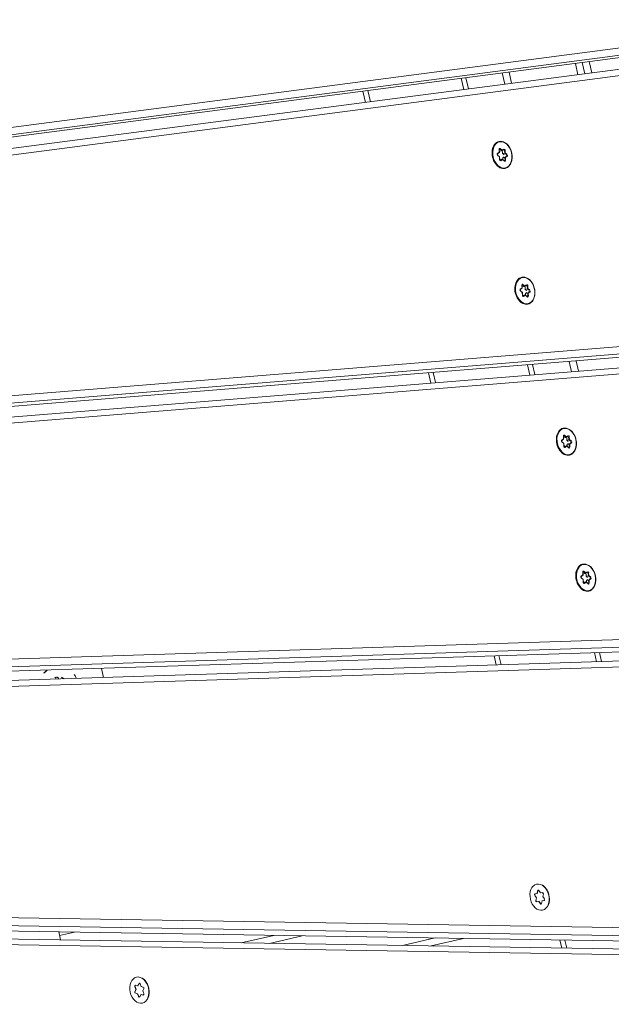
# Model space of a CAD drawing. Extents: x 5477758 to 5478338, y 5918296 to 5918502.
# Tile 103 of 138: x 5477952.226 to 5477952.483, y 5918462.026 to 5918462.453. Entities that reach past the tile are written whole.
import ezdxf

# ---------------------------------------------------------------- set-up
doc = ezdxf.new("R2010")
doc.units = 0
doc.layers.get('0').update_dxf_attribs({"linetype": 'CONTINUOUS', "lineweight": 13})
doc.layers.add('0_PROJEKTOWANE ZABAWKI', color=7, linetype='CONTINUOUS', lineweight=0)

# ---------------------------------------------------------------- blocks, each defined once
blk = doc.blocks.new('zw$CEC1')
for p, q in [((1143.858, -659.137), (1150.334, -593.651)), ((1177.508, -593.766), (1164.587, -658.772)), ((1164.884, -658.59), (1177.805, -593.583)), ((1175.51, -658.257), (1191.631, -593.609)), ((1150.035, -593.848), (1143.559, -659.334)), ((1191.335, -593.784), (1175.214, -658.433)), ((1149.07, -594.262), (1142.594, -659.748)), ((1142.894, -659.975), (1149.37, -594.489)), ((1163.586, -594.826), (1154.288, -657.383)), ((1154.586, -657.193), (1163.885, -594.636)), ((1176.35, -594.803), (1163.43, -659.81)), ((1163.727, -660.052), (1176.648, -595.045)), ((1149.37, -595.479), (1142.894, -660.965)), ((1162.576, -595.32), (1153.278, -657.877)), ((1153.576, -658.111), (1162.875, -595.554)), ((1189.853, -595.852), (1174.406, -657.798)), ((1176.648, -596.035), (1163.727, -661.042)), ((1174.701, -658.047), (1190.148, -596.101)), ((1162.875, -596.544), (1153.576, -659.101)), ((1190.148, -597.091), (1174.701, -659.037)), ((1148.706, -607.278), (1148.203, -607.278)), ((1148.144, -607.878), (1148.647, -607.878)), ((1148.173, -607.578), (1148.677, -607.578)), ((1148.36, -610.778), (1147.857, -610.778)), ((1161.215, -610.778), (1160.759, -610.778)), ((1147.827, -611.078), (1148.331, -611.078)), ((1160.714, -611.078), (1161.171, -611.078)), ((1151.068, -611.754), (1151.103, -611.841)), ((1151.119, -611.851), (1151.081, -611.759)), ((1151.118, -611.736), (1151.25, -611.759)), ((1151.118, -611.739), (1151.118, -611.736)), ((1151.245, -611.737), (1151.122, -611.715)), ((1151.333, -611.672), (1151.245, -611.737)), ((1151.25, -611.759), (1151.344, -611.69)), ((1151.25, -611.759), (1151.25, -611.854)), ((1151.344, -611.69), (1151.344, -611.693)), ((1151.394, -611.699), (1151.432, -611.791)), ((1151.394, -611.702), (1151.394, -611.699)), ((1151.444, -611.772), (1151.409, -611.685)), ((1164.117, -611.767), (1164.029, -611.831)), ((1151.103, -611.841), (1151.014, -611.905)), ((1151.025, -611.923), (1151.119, -611.854)), ((1151.025, -611.927), (1151.025, -611.923)), ((1151.036, -611.958), (1151.159, -611.98)), ((1151.168, -611.977), (1151.038, -611.954)), ((1151.099, -611.965), (1151.119, -611.95)), ((1151.119, -611.854), (1151.119, -611.95)), ((1151.156, -611.838), (1151.25, -611.854)), ((1151.159, -611.98), (1151.194, -612.066)), ((1151.208, -612.071), (1151.171, -611.979)), ((1151.25, -611.854), (1151.317, -611.805)), ((1151.354, -612.01), (1151.261, -612.078)), ((1151.27, -612.08), (1151.358, -612.015)), ((1151.484, -612.033), (1151.355, -612.01)), ((1151.358, -612.015), (1151.481, -612.037)), ((1151.405, -611.821), (1151.432, -611.886)), ((1151.432, -611.791), (1151.563, -611.814)), ((1151.432, -611.791), (1151.432, -611.886)), ((1151.432, -611.886), (1151.505, -611.899)), ((1151.567, -611.793), (1151.444, -611.772)), ((1151.484, -611.919), (1151.521, -612.011)), ((1151.484, -611.919), (1151.484, -612.011)), ((1151.58, -611.845), (1151.487, -611.913)), ((1151.5, -611.911), (1151.589, -611.846)), ((1151.535, -611.997), (1151.5, -611.911)), ((1151.521, -612.011), (1151.521, -612.014)), ((1151.563, -611.814), (1151.563, -611.818)), ((1157.045, -612.124), (1157.08, -612.211)), ((1157.096, -612.221), (1157.059, -612.129)), ((1157.095, -612.105), (1157.227, -612.129)), ((1157.095, -612.109), (1157.095, -612.105)), ((1157.222, -612.106), (1157.099, -612.085)), ((1157.31, -612.042), (1157.222, -612.106)), ((1157.227, -612.129), (1157.321, -612.06)), ((1157.227, -612.129), (1157.227, -612.224)), ((1157.227, -612.224), (1157.294, -612.175)), ((1157.321, -612.06), (1157.321, -612.063)), ((1157.372, -612.069), (1157.409, -612.161)), ((1157.372, -612.072), (1157.372, -612.069)), ((1157.382, -612.191), (1157.409, -612.256)), ((1157.421, -612.141), (1157.386, -612.055)), ((1157.409, -612.161), (1157.541, -612.184)), ((1157.409, -612.161), (1157.409, -612.256)), ((1157.544, -612.163), (1157.421, -612.141)), ((1157.541, -612.184), (1157.541, -612.188)), ((1163.887, -611.935), (1163.799, -612)), ((1163.809, -612.018), (1163.904, -611.949)), ((1163.809, -612.022), (1163.809, -612.018)), ((1163.82, -612.053), (1163.943, -612.075)), ((1163.952, -612.072), (1163.823, -612.049)), ((1163.852, -611.849), (1163.887, -611.935)), ((1163.903, -611.946), (1163.866, -611.854)), ((1163.883, -612.06), (1163.904, -612.044)), ((1163.902, -611.83), (1164.034, -611.854)), ((1163.902, -611.834), (1163.902, -611.83)), ((1163.904, -611.949), (1163.904, -612.044)), ((1164.029, -611.831), (1163.906, -611.809)), ((1163.941, -611.933), (1164.034, -611.949)), ((1163.943, -612.075), (1163.978, -612.161)), ((1163.992, -612.166), (1163.955, -612.074)), ((1164.034, -611.854), (1164.128, -611.785)), ((1164.034, -611.854), (1164.034, -611.949)), ((1164.034, -611.949), (1164.101, -611.9)), ((1164.138, -612.105), (1164.045, -612.173)), ((1164.054, -612.174), (1164.142, -612.11)), ((1164.128, -611.785), (1164.128, -611.788)), ((1164.268, -612.127), (1164.139, -612.105)), ((1164.142, -612.11), (1164.265, -612.132)), ((1164.179, -611.793), (1164.216, -611.886)), ((1164.179, -611.797), (1164.179, -611.793)), ((1164.19, -611.916), (1164.216, -611.981)), ((1164.228, -611.866), (1164.193, -611.78)), ((1164.216, -611.886), (1164.348, -611.909)), ((1164.216, -611.886), (1164.216, -611.981)), ((1164.216, -611.981), (1164.289, -611.994)), ((1164.351, -611.888), (1164.228, -611.866)), ((1164.268, -612.013), (1164.305, -612.105)), ((1164.268, -612.013), (1164.268, -612.106)), ((1164.364, -611.94), (1164.271, -612.008)), ((1164.285, -612.006), (1164.373, -611.941)), ((1164.32, -612.092), (1164.285, -612.006)), ((1164.305, -612.105), (1164.305, -612.109)), ((1164.348, -611.909), (1164.348, -611.912)), ((1157.08, -612.211), (1156.992, -612.275)), ((1157.002, -612.293), (1157.097, -612.224)), ((1157.002, -612.297), (1157.002, -612.293)), ((1157.013, -612.328), (1157.136, -612.35)), ((1157.145, -612.347), (1157.016, -612.324)), ((1157.076, -612.335), (1157.097, -612.32)), ((1157.097, -612.224), (1157.097, -612.32)), ((1157.134, -612.208), (1157.227, -612.224)), ((1157.136, -612.35), (1157.171, -612.436)), ((1157.185, -612.441), (1157.148, -612.349)), ((1157.331, -612.38), (1157.238, -612.448)), ((1157.247, -612.45), (1157.335, -612.385)), ((1157.461, -612.403), (1157.332, -612.38)), ((1157.335, -612.385), (1157.458, -612.407)), ((1157.409, -612.256), (1157.482, -612.269)), ((1157.461, -612.288), (1157.498, -612.381)), ((1157.461, -612.288), (1157.461, -612.381)), ((1157.557, -612.215), (1157.464, -612.283)), ((1157.477, -612.281), (1157.566, -612.216)), ((1157.512, -612.367), (1157.477, -612.281)), ((1157.498, -612.381), (1157.498, -612.384)), ((1169.842, -612.453), (1169.754, -612.517)), ((1169.765, -612.535), (1169.859, -612.466)), ((1169.765, -612.539), (1169.765, -612.535)), ((1169.775, -612.57), (1169.899, -612.592)), ((1169.907, -612.589), (1169.778, -612.566)), ((1169.807, -612.366), (1169.842, -612.453)), ((1169.858, -612.463), (1169.821, -612.371)), ((1169.838, -612.577), (1169.859, -612.562)), ((1169.858, -612.347), (1169.989, -612.371)), ((1169.858, -612.351), (1169.858, -612.347)), ((1169.859, -612.466), (1169.859, -612.562)), ((1169.985, -612.348), (1169.861, -612.327)), ((1169.896, -612.45), (1169.989, -612.466)), ((1169.899, -612.592), (1169.934, -612.678)), ((1169.948, -612.683), (1169.91, -612.591)), ((1170.073, -612.284), (1169.985, -612.348)), ((1169.989, -612.371), (1170.084, -612.302)), ((1169.989, -612.371), (1169.989, -612.466)), ((1169.989, -612.466), (1170.056, -612.417)), ((1170.094, -612.622), (1170, -612.69)), ((1170.084, -612.302), (1170.084, -612.305)), ((1170.223, -612.644), (1170.094, -612.622)), ((1170.134, -612.311), (1170.171, -612.403)), ((1170.134, -612.314), (1170.134, -612.311)), ((1170.145, -612.433), (1170.171, -612.498)), ((1170.183, -612.383), (1170.148, -612.297)), ((1170.171, -612.403), (1170.303, -612.426)), ((1170.171, -612.403), (1170.171, -612.498)), ((1170.171, -612.498), (1170.245, -612.511)), ((1170.307, -612.405), (1170.183, -612.383)), ((1170.223, -612.53), (1170.26, -612.623)), ((1170.223, -612.53), (1170.223, -612.623)), ((1170.319, -612.457), (1170.226, -612.525)), ((1170.24, -612.523), (1170.328, -612.458)), ((1170.275, -612.609), (1170.24, -612.523)), ((1170.26, -612.623), (1170.26, -612.626)), ((1170.303, -612.426), (1170.303, -612.429)), ((1147.65, -612.87), (1148.153, -612.87)), ((1148.174, -612.658), (1147.671, -612.658)), ((1160.448, -612.87), (1160.904, -612.87)), ((1160.936, -612.658), (1160.48, -612.658)), ((1170.009, -612.692), (1170.098, -612.627)), ((1170.098, -612.627), (1170.221, -612.649)), ((1173.301, -612.87), (1173.711, -612.87)), ((1173.753, -612.658), (1173.344, -612.658)), ((1147.226, -617.158), (1147.729, -617.158)), ((1147.75, -616.946), (1147.247, -616.946)), ((1159.811, -617.158), (1160.267, -617.158)), ((1160.298, -616.946), (1159.842, -616.946)), ((1172.449, -617.158), (1172.858, -617.158)), ((1172.901, -616.946), (1172.491, -616.946)), ((1185.144, -617.158), (1185.507, -617.158)), ((1185.56, -616.946), (1185.197, -616.946)), ((1182.84, -617.623), (1182.948, -617.67)), ((1182.953, -617.525), (1182.842, -617.568)), ((1182.96, -617.669), (1182.846, -617.62)), ((1182.948, -617.67), (1182.946, -617.76)), ((1182.956, -617.435), (1182.953, -617.525)), ((1183.124, -617.739), (1183.007, -617.785)), ((1183.012, -617.788), (1183.124, -617.745)), ((1183.133, -617.455), (1183.024, -617.409)), ((1183.238, -617.788), (1183.124, -617.739)), ((1183.124, -617.745), (1183.232, -617.792)), ((1183.244, -617.412), (1183.133, -617.455)), ((1183.409, -617.629), (1183.292, -617.674)), ((1183.301, -617.765), (1183.303, -617.675)), ((1183.303, -617.675), (1183.415, -617.632)), ((1183.308, -617.53), (1183.311, -617.441)), ((1183.416, -617.577), (1183.308, -617.53)), ((1184.128, -622.686), (1184.128, -621.233)), ((1183.828, -622.436), (1183.828, -623.889)), ((1182.428, -629.504), (1182.428, -628.05)), ((1182.128, -629.253), (1182.128, -630.707)), ((1169.116, -633.928), (1169.525, -633.928)), ((1183.035, -635.296), (1182.994, -635.38)), ((1183.195, -635.353), (1183.112, -635.285)), ((1182.844, -635.449), (1182.927, -635.517)), ((1182.941, -635.52), (1182.853, -635.448)), ((1182.994, -635.38), (1182.869, -635.397)), ((1182.927, -635.517), (1182.885, -635.602)), ((1183.065, -635.622), (1182.934, -635.64)), ((1182.936, -635.644), (1183.061, -635.627)), ((1183.061, -635.627), (1183.144, -635.695)), ((1183.154, -635.694), (1183.066, -635.622)), ((1183.32, -635.336), (1183.195, -635.353)), ((1183.221, -635.684), (1183.262, -635.599)), ((1183.385, -635.578), (1183.254, -635.596)), ((1183.262, -635.599), (1183.387, -635.582)), ((1183.329, -635.462), (1183.371, -635.378)), ((1183.413, -635.53), (1183.329, -635.462)), ((1180.028, -638.335), (1180.028, -637.675)), ((1180.226, -638.335), (1179.864, -638.335))]:
    blk.add_line(p, q)
for centre, radius, start, end in [((1169.443, -635.928), 0.85, 100.0597, 135.4134), ((1169.443, -635.928), 0.4, 129.2874, 179.1746), ((1169.113, -635.923), 0.07, 88.5959, 179.1746), ((1169.113, -635.923), 0.07, 179.1746, 269.7534), ((1169.443, -635.928), 0.4, 179.1746, 208.23), ((1169.112, -636.043), 0.05, 86.9238, 89.7534), ((1169.116, -635.803), 0.05, 268.5959, 305.2887), ((1169.443, -635.928), 0.85, 202.104, 237.4577)]:
    blk.add_arc(centre, radius, start, end)
for centre in [(1151.301, -611.876), (1164.086, -611.971), (1157.279, -612.246), (1170.041, -612.488), (1183.128, -617.6), (1183.128, -635.49)]:
    blk.add_ellipse(centre, major_axis=(0.58, 0), ratio=0.707107)
for centre, major_axis, ratio, start_param, end_param in [((1151.111, -611.746), (-0.045, 0), 0.707107, 4.467995, 6.56239), ((1151.068, -611.765), (0.0139, 0.0056), 0.679724, 0, 1.301881), ((1151.111, -611.756), (-0.03, 0), 0.707107, 4.467995, 6.283185), ((1151.301, -611.89), (0.25, 0), 0.707107, 2.189614, 2.547433), ((1151.122, -611.725), (0.0026, 0.0148), 0.171098, 0.800479, 2.371275), ((1151.245, -611.747), (0.0037, -0.0158), 0.19164, 0.688736, 2.259533), ((1151.301, -611.89), (0.25, 0), 0.707107, 1.142416, 1.510388), ((1151.366, -611.694), (0.045, 0), 0.707107, 0.279204, 2.3736), ((1151.333, -611.683), (-0.0089, 0.0121), 0.508626, 3.748748, 5.319544), ((1151.366, -611.705), (0.03, 0), 0.707107, 0.279204, 2.3736), ((1151.409, -611.696), (-0.0139, -0.0056), 0.679724, 4.443473, 6.01427), ((1164.15, -611.789), (0.045, 0), 0.707107, 0.279204, 2.3736), ((1164.117, -611.777), (-0.0089, 0.0121), 0.508626, 3.748748, 5.319544), ((1151.301, -611.89), (-0.6, 0), 0.707107, 0, 3.141593), ((1151.047, -611.928), (-0.045, 0), 0.707107, 5.515192, 7.609587), ((1151.014, -611.916), (-0.0089, 0.0121), 0.508626, 3.748748, 5.319544), ((1151.047, -611.938), (-0.03, 0), 0.707107, 5.515192, 6.283185), ((1151.036, -611.969), (0.0026, 0.0148), 0.171098, 0, 0.800479), ((1151.301, -611.89), (-0.25, 0), 0.707107, 0.095219, 0.407877), ((1151.103, -611.851), (0.0166, -0.0047), 0.601017, 0.16912, 1.739916), ((1151.159, -611.991), (-0.0104, -0.0129), 0.462667, 2.890892, 4.192773), ((1151.194, -612.077), (0.0139, 0.0056), 0.679724, 0, 1.301881), ((1151.237, -612.058), (-0.045, 0), 0.707107, 0.279204, 2.3736), ((1151.301, -611.89), (-0.25, 0), 0.707107, 1.152569, 1.475438), ((1151.27, -612.09), (-0.0089, 0.0121), 0.508626, 5.319544, 6.283185), ((1151.358, -612.026), (0.0037, -0.0158), 0.19164, 2.259533, 3.223174), ((1151.444, -611.782), (-0.0104, -0.0129), 0.462667, 4.192773, 5.763569), ((1151.301, -611.89), (-0.25, 0), 0.707107, 2.244927, 2.557585), ((1151.492, -612.006), (0.045, 0), 0.707107, 4.467995, 6.56239), ((1151.481, -612.048), (0.0026, 0.0148), 0.171098, 0, 0.800479), ((1151.5, -611.922), (-0.0166, 0.0047), 0.601017, 4.881509, 6.452305), ((1151.535, -612.008), (-0.0139, -0.0056), 0.679724, 4.443473, 6.01427), ((1151.492, -612.017), (0.03, 0), 0.707107, 0, 0.279204), ((1151.301, -611.89), (0.25, 0), 0.707107, 0.130169, 0.46319), ((1151.567, -611.804), (0.0026, 0.0148), 0.171098, 0.800479, 2.371275), ((1151.556, -611.835), (0.03, 0), 0.707107, 0, 1.326402), ((1151.556, -611.824), (0.045, 0), 0.707107, 5.515192, 7.609587), ((1151.589, -611.857), (-0.0089, 0.0121), 0.508626, 5.319544, 6.283185), ((1157.088, -612.115), (-0.045, 0), 0.707107, 4.467995, 6.56239), ((1157.045, -612.135), (0.0139, 0.0056), 0.679724, 0, 1.301881), ((1157.088, -612.126), (-0.03, 0), 0.707107, 4.467995, 6.283185), ((1157.279, -612.26), (0.25, 0), 0.707107, 2.189614, 2.547433), ((1157.099, -612.095), (0.0026, 0.0148), 0.171098, 0.800479, 2.371275), ((1157.222, -612.117), (0.0037, -0.0158), 0.19164, 0.688736, 2.259533), ((1157.279, -612.26), (0.25, 0), 0.707107, 1.142416, 1.510388), ((1157.343, -612.064), (0.045, 0), 0.707107, 0.279204, 2.3736), ((1157.31, -612.052), (-0.0089, 0.0121), 0.508626, 3.748748, 5.319544), ((1157.343, -612.074), (0.03, 0), 0.707107, 0.279204, 2.3736), ((1157.386, -612.066), (-0.0139, -0.0056), 0.679724, 4.443473, 6.01427), ((1157.421, -612.152), (-0.0104, -0.0129), 0.462667, 4.192773, 5.763569), ((1157.279, -612.26), (0.25, 0), 0.707107, 0.130169, 0.46319), ((1157.544, -612.174), (0.0026, 0.0148), 0.171098, 0.800479, 2.371275), ((1157.533, -612.205), (0.03, 0), 0.707107, 0, 1.326402), ((1157.533, -612.194), (0.045, 0), 0.707107, 5.515192, 7.609587), ((1164.086, -611.985), (-0.6, 0), 0.707107, 0, 3.141593), ((1163.831, -612.022), (-0.045, 0), 0.707107, 5.515192, 7.609587), ((1163.799, -612.011), (-0.0089, 0.0121), 0.508626, 3.748748, 5.319544), ((1163.831, -612.033), (-0.03, 0), 0.707107, 5.515192, 6.283185), ((1163.82, -612.064), (0.0026, 0.0148), 0.171098, 0, 0.800479), ((1164.086, -611.985), (-0.25, 0), 0.707107, 0.095219, 0.407877), ((1163.895, -611.84), (-0.045, 0), 0.707107, 4.467995, 6.56239), ((1163.852, -611.86), (0.0139, 0.0056), 0.679724, 0, 1.301881), ((1163.895, -611.851), (-0.03, 0), 0.707107, 4.467995, 6.283185), ((1164.086, -611.985), (0.25, 0), 0.707107, 2.189614, 2.547433), ((1163.887, -611.946), (0.0166, -0.0047), 0.601017, 0.16912, 1.739916), ((1163.906, -611.82), (0.0026, 0.0148), 0.171098, 0.800479, 2.371275), ((1163.943, -612.085), (-0.0104, -0.0129), 0.462667, 2.890892, 4.192773), ((1163.978, -612.172), (0.0139, 0.0056), 0.679724, 0, 1.301881), ((1164.022, -612.152), (-0.045, 0), 0.707107, 0.279204, 2.3736), ((1164.086, -611.985), (-0.25, 0), 0.707107, 1.152569, 1.475438), ((1164.029, -611.842), (0.0037, -0.0158), 0.19164, 0.688736, 2.259533), ((1164.054, -612.185), (-0.0089, 0.0121), 0.508626, 5.319544, 6.283185), ((1164.086, -611.985), (0.25, 0), 0.707107, 1.142416, 1.510388), ((1164.15, -611.799), (0.03, 0), 0.707107, 0.279204, 2.3736), ((1164.142, -612.12), (0.0037, -0.0158), 0.19164, 2.259533, 3.223174), ((1164.193, -611.791), (-0.0139, -0.0056), 0.679724, 4.443473, 6.01427), ((1164.228, -611.877), (-0.0104, -0.0129), 0.462667, 4.192773, 5.763569), ((1164.086, -611.985), (-0.25, 0), 0.707107, 2.244927, 2.557585), ((1164.276, -612.101), (0.045, 0), 0.707107, 4.467995, 6.56239), ((1164.265, -612.142), (0.0026, 0.0148), 0.171098, 0, 0.800479), ((1164.285, -612.016), (-0.0166, 0.0047), 0.601017, 4.881509, 6.452305), ((1164.32, -612.103), (-0.0139, -0.0056), 0.679724, 4.443473, 6.01427), ((1164.276, -612.111), (0.03, 0), 0.707107, 0, 0.279204), ((1164.086, -611.985), (0.25, 0), 0.707107, 0.130169, 0.46319), ((1164.351, -611.899), (0.0026, 0.0148), 0.171098, 0.800479, 2.371275), ((1164.34, -611.929), (0.03, 0), 0.707107, 0, 1.326402), ((1164.34, -611.919), (0.045, 0), 0.707107, 5.515192, 7.609587), ((1164.373, -611.952), (-0.0089, 0.0121), 0.508626, 5.319544, 6.283185), ((1157.279, -612.26), (-0.6, 0), 0.707107, 0, 3.141593), ((1157.024, -612.297), (-0.045, 0), 0.707107, 5.515192, 7.609587), ((1156.992, -612.286), (-0.0089, 0.0121), 0.508626, 3.748748, 5.319544), ((1157.024, -612.308), (-0.03, 0), 0.707107, 5.515192, 6.283185), ((1157.013, -612.339), (0.0026, 0.0148), 0.171098, 0, 0.800479), ((1157.279, -612.26), (-0.25, 0), 0.707107, 0.095219, 0.407877), ((1157.08, -612.221), (0.0166, -0.0047), 0.601017, 0.16912, 1.739916), ((1157.136, -612.36), (-0.0104, -0.0129), 0.462667, 2.890892, 4.192773), ((1157.171, -612.447), (0.0139, 0.0056), 0.679724, 0, 1.301881), ((1157.214, -612.427), (-0.045, 0), 0.707107, 0.279204, 2.3736), ((1157.279, -612.26), (-0.25, 0), 0.707107, 1.152569, 1.475438), ((1157.247, -612.46), (-0.0089, 0.0121), 0.508626, 5.319544, 6.283185), ((1157.335, -612.396), (0.0037, -0.0158), 0.19164, 2.259533, 3.223174), ((1157.279, -612.26), (-0.25, 0), 0.707107, 2.244927, 2.557585), ((1157.469, -612.376), (0.045, 0), 0.707107, 4.467995, 6.56239), ((1157.458, -612.417), (0.0026, 0.0148), 0.171098, 0, 0.800479), ((1157.477, -612.291), (-0.0166, 0.0047), 0.601017, 4.881509, 6.452305), ((1157.512, -612.378), (-0.0139, -0.0056), 0.679724, 4.443473, 6.01427), ((1157.469, -612.386), (0.03, 0), 0.707107, 0, 0.279204), ((1157.566, -612.227), (-0.0089, 0.0121), 0.508626, 5.319544, 6.283185), ((1170.041, -612.502), (-0.6, 0), 0.707107, 0, 3.141593), ((1169.786, -612.539), (-0.045, 0), 0.707107, 5.515192, 7.609587), ((1169.754, -612.528), (-0.0089, 0.0121), 0.508626, 3.748748, 5.319544), ((1169.786, -612.55), (-0.03, 0), 0.707107, 5.515192, 6.283185), ((1169.775, -612.581), (0.0026, 0.0148), 0.171098, 0, 0.800479), ((1170.041, -612.502), (-0.25, 0), 0.707107, 0.095219, 0.407877), ((1169.85, -612.357), (-0.045, 0), 0.707107, 4.467995, 6.56239), ((1169.807, -612.377), (0.0139, 0.0056), 0.679724, 0, 1.301881), ((1169.85, -612.368), (-0.03, 0), 0.707107, 4.467995, 6.283185), ((1170.041, -612.502), (0.25, 0), 0.707107, 2.189614, 2.547433), ((1169.842, -612.463), (0.0166, -0.0047), 0.601017, 0.16912, 1.739916), ((1169.861, -612.337), (0.0026, 0.0148), 0.171098, 0.800479, 2.371275), ((1169.899, -612.602), (-0.0104, -0.0129), 0.462667, 2.890892, 4.192773), ((1169.985, -612.359), (0.0037, -0.0158), 0.19164, 0.688736, 2.259533), ((1170.041, -612.502), (0.25, 0), 0.707107, 1.142416, 1.510388), ((1170.105, -612.306), (0.045, 0), 0.707107, 0.279204, 2.3736), ((1170.073, -612.294), (-0.0089, 0.0121), 0.508626, 3.748748, 5.319544), ((1170.105, -612.316), (0.03, 0), 0.707107, 0.279204, 2.3736), ((1170.098, -612.638), (0.0037, -0.0158), 0.19164, 2.259533, 3.223174), ((1170.148, -612.308), (-0.0139, -0.0056), 0.679724, 4.443473, 6.01427), ((1170.183, -612.394), (-0.0104, -0.0129), 0.462667, 4.192773, 5.763569), ((1170.041, -612.502), (-0.25, 0), 0.707107, 2.244927, 2.557585), ((1170.232, -612.618), (0.045, 0), 0.707107, 4.467995, 6.56239), ((1170.24, -612.533), (-0.0166, 0.0047), 0.601017, 4.881509, 6.452305), ((1170.275, -612.62), (-0.0139, -0.0056), 0.679724, 4.443473, 6.01427), ((1170.232, -612.628), (0.03, 0), 0.707107, 0, 0.279204), ((1170.041, -612.502), (0.25, 0), 0.707107, 0.130169, 0.46319), ((1170.307, -612.416), (0.0026, 0.0148), 0.171098, 0.800479, 2.371275), ((1170.296, -612.447), (0.03, 0), 0.707107, 0, 1.326402), ((1170.296, -612.436), (0.045, 0), 0.707107, 5.515192, 7.609587), ((1170.328, -612.469), (-0.0089, 0.0121), 0.508626, 5.319544, 6.283185), ((1169.934, -612.689), (0.0139, 0.0056), 0.679724, 0, 1.301881), ((1169.977, -612.669), (-0.045, 0), 0.707107, 0.279204, 2.3736), ((1170.041, -612.502), (-0.25, 0), 0.707107, 1.152569, 1.475438), ((1170.009, -612.702), (-0.0089, 0.0121), 0.508626, 5.319544, 6.283185), ((1170.221, -612.659), (0.0026, 0.0148), 0.171098, 0, 0.800479), ((1182.863, -617.596), (-0.045, 0), 0.707107, 5.214072, 7.308467), ((1182.84, -617.634), (0.0059, 0.0138), 0.366888, 0, 0.863487), ((1182.842, -617.579), (-0.0054, 0.014), 0.340049, 4.201264, 5.432223), ((1182.991, -617.76), (-0.045, 0), 0.707107, 6.261269, 8.355665), ((1182.946, -617.77), (0.015, -0.0005), 0.706937, 0.361748, 1.592707), ((1182.948, -617.68), (0.0143, 0.0091), 0.560065, 6.280323, 7.511282), ((1182.953, -617.536), (0.0138, -0.0098), 0.549448, 0.710709, 1.941669), ((1183.001, -617.436), (-0.045, 0), 0.707107, 4.166874, 6.261269), ((1182.956, -617.446), (0.015, -0.0005), 0.706937, 0.361748, 1.592707), ((1183.024, -617.419), (0.0059, 0.0138), 0.366888, 0.863487, 2.094447), ((1183.124, -617.756), (-0.0003, -0.0162), 0.015336, 3.13533, 3.998817), ((1183.133, -617.466), (-0.0003, -0.0162), 0.015336, 3.998817, 5.229777), ((1183.256, -617.764), (0.045, 0), 0.707107, 4.166874, 6.261269), ((1183.266, -617.44), (0.045, 0), 0.707107, 6.261269, 8.355665), ((1183.244, -617.423), (-0.0054, 0.014), 0.340049, 4.201264, 5.432223), ((1183.301, -617.776), (-0.015, 0.0005), 0.706937, 4.7343, 5.965259), ((1183.303, -617.686), (-0.0138, 0.0098), 0.549448, 5.083261, 6.314221), ((1183.308, -617.541), (-0.0143, -0.0091), 0.560065, 4.36969, 5.600649), ((1183.311, -617.451), (-0.015, 0.0005), 0.706937, 4.7343, 5.965259), ((1183.416, -617.588), (0.0059, 0.0138), 0.366888, 0.863487, 2.094447), ((1183.415, -617.643), (-0.0054, 0.014), 0.340049, 5.432223, 6.283185), ((1183.393, -617.604), (0.045, 0), 0.707107, 5.214072, 7.308467), ((1183.012, -617.799), (-0.0054, 0.014), 0.340049, 5.432223, 6.283185), ((1183.232, -617.802), (0.0059, 0.0138), 0.366888, 0, 0.863487), ((1183.078, -635.306), (-0.045, 0), 0.707107, 3.855787, 5.950182), ((1183.035, -635.306), (-0.0135, 0.0066), 0.668262, 3.797363, 5.028323), ((1183.112, -635.296), (0.0095, 0.0116), 0.534305, 0.990908, 2.221867), ((1182.878, -635.429), (-0.045, 0), 0.707107, 4.902985, 6.99738), ((1182.844, -635.46), (0.0095, 0.0116), 0.534305, 0, 0.990908), ((1182.869, -635.408), (-0.002, 0.0149), 0.133957, 4.257691, 5.48865), ((1182.928, -635.613), (-0.045, 0), 0.707107, 5.950182, 8.044577), ((1182.885, -635.613), (-0.0135, 0.0066), 0.668262, 3.797363, 5.028323), ((1182.927, -635.528), (-0.0169, -0.0037), 0.605555, 3.349452, 4.580412), ((1182.936, -635.654), (-0.002, 0.0149), 0.133957, 5.48865, 6.283185), ((1182.994, -635.391), (0.0097, -0.0134), 0.439153, 0.885934, 2.116894), ((1183.061, -635.637), (-0.0044, -0.0157), 0.226685, 3.043406, 4.034314), ((1183.178, -635.674), (0.045, 0), 0.707107, 3.855787, 5.950182), ((1183.144, -635.705), (0.0095, 0.0116), 0.534305, 0, 0.990908), ((1183.195, -635.364), (-0.0044, -0.0157), 0.226685, 4.034314, 5.265273), ((1183.221, -635.695), (-0.0135, 0.0066), 0.668262, 5.028323, 6.259282), ((1183.262, -635.61), (0.0097, -0.0134), 0.439153, 2.116894, 3.347853), ((1183.329, -635.473), (-0.0169, -0.0037), 0.605555, 4.580412, 5.811371), ((1183.328, -635.367), (0.045, 0), 0.707107, 5.950182, 8.044577), ((1183.32, -635.347), (-0.002, 0.0149), 0.133957, 4.257691, 5.48865), ((1183.371, -635.388), (-0.0135, 0.0066), 0.668262, 5.028323, 6.259282), ((1183.387, -635.593), (-0.002, 0.0149), 0.133957, 5.48865, 6.283185), ((1183.379, -635.551), (0.045, 0), 0.707107, 4.902985, 6.99738), ((1183.413, -635.541), (0.0095, 0.0116), 0.534305, 0.990908, 2.221867)]:
    blk.add_ellipse(centre, major_axis=major_axis, ratio=ratio, start_param=start_param, end_param=end_param)
for points, knots in [([(1150.701, -611.89), (1150.701, -611.845), (1150.711, -611.799), (1150.751, -611.713), (1150.78, -611.672), (1150.855, -611.599), (1150.901, -611.566), (1151.005, -611.513), (1151.064, -611.492), (1151.186, -611.465), (1151.251, -611.459), (1151.379, -611.461), (1151.443, -611.469), (1151.564, -611.5), (1151.621, -611.523), (1151.722, -611.579), (1151.766, -611.614), (1151.838, -611.691), (1151.864, -611.734), (1151.895, -611.815), (1151.901, -611.852), (1151.901, -611.89)], [6.038791, 6.038791, 6.038791, 6.038791, 6.34864, 6.34864, 6.66324, 6.66324, 6.984393, 6.984393, 7.307998, 7.307998, 7.63188, 7.63188, 7.955712, 7.955712, 8.279598, 8.279598, 8.603057, 8.603057, 8.923488, 8.923488, 9.180384, 9.180384, 9.180384, 9.180384]), ([(1151.081, -611.756), (1151.081, -611.756), (1151.081, -611.757), (1151.081, -611.757), (1151.081, -611.757), (1151.081, -611.758), (1151.081, -611.758), (1151.081, -611.758), (1151.081, -611.759), (1151.081, -611.759), (1151.081, -611.759), (1151.081, -611.759)], [0.2443943, 0.2443943, 0.2443943, 0.2443943, 0.3002352, 0.3002352, 0.3560761, 0.3560761, 0.411917, 0.411917, 0.4677579, 0.4677579, 0.5235988, 0.5235988, 0.5235988, 0.5235988]), ([(1163.486, -611.985), (1163.486, -611.939), (1163.496, -611.894), (1163.535, -611.808), (1163.564, -611.767), (1163.639, -611.693), (1163.685, -611.661), (1163.79, -611.608), (1163.848, -611.587), (1163.971, -611.56), (1164.035, -611.554), (1164.163, -611.556), (1164.227, -611.564), (1164.348, -611.595), (1164.405, -611.617), (1164.506, -611.674), (1164.551, -611.709), (1164.622, -611.786), (1164.649, -611.828), (1164.679, -611.91), (1164.686, -611.947), (1164.686, -611.985)], [6.038791, 6.038791, 6.038791, 6.038791, 6.34864, 6.34864, 6.66324, 6.66324, 6.984393, 6.984393, 7.307998, 7.307998, 7.63188, 7.63188, 7.955712, 7.955712, 8.279598, 8.279598, 8.603057, 8.603057, 8.923488, 8.923488, 9.180384, 9.180384, 9.180384, 9.180384]), ([(1151.017, -611.938), (1151.017, -611.939), (1151.017, -611.94), (1151.018, -611.942), (1151.018, -611.943), (1151.02, -611.946), (1151.022, -611.947), (1151.026, -611.95), (1151.028, -611.951), (1151.033, -611.953), (1151.036, -611.954), (1151.038, -611.954)], [0.244394, 0.244394, 0.244394, 0.244394, 0.509675, 0.509675, 0.774955, 0.774955, 1.040236, 1.040236, 1.305516, 1.305516, 1.570796, 1.570796, 1.570796, 1.570796]), ([(1151.208, -612.071), (1151.209, -612.073), (1151.21, -612.075), (1151.214, -612.078), (1151.216, -612.08), (1151.22, -612.082), (1151.223, -612.083), (1151.229, -612.084), (1151.232, -612.085), (1151.238, -612.085), (1151.241, -612.085), (1151.247, -612.084), (1151.25, -612.083), (1151.256, -612.081), (1151.258, -612.08), (1151.26, -612.079), (1151.26, -612.079), (1151.261, -612.078)], [0.523599, 0.523599, 0.523599, 0.523599, 0.927172, 0.927172, 1.204378, 1.204378, 1.47422, 1.47422, 1.746688, 1.746688, 2.021391, 2.021391, 2.295276, 2.295276, 2.566083, 2.566083, 2.617994, 2.617994, 2.617994, 2.617994]), ([(1151.484, -612.033), (1151.487, -612.033), (1151.49, -612.034), (1151.496, -612.033), (1151.499, -612.033), (1151.505, -612.032), (1151.508, -612.031), (1151.513, -612.029), (1151.515, -612.027), (1151.518, -612.025), (1151.519, -612.023), (1151.521, -612.021), (1151.522, -612.019), (1151.522, -612.018), (1151.522, -612.017), (1151.522, -612.017)], [1.570796, 1.570796, 1.570796, 1.570796, 1.844329, 1.844329, 2.119118, 2.119118, 2.392017, 2.392017, 2.661992, 2.661992, 2.936562, 2.936562, 3.253095, 3.253095, 3.385987, 3.385987, 3.385987, 3.385987]), ([(1151.58, -611.845), (1151.581, -611.844), (1151.582, -611.843), (1151.583, -611.842), (1151.584, -611.841), (1151.585, -611.84), (1151.585, -611.839), (1151.586, -611.838), (1151.586, -611.837), (1151.586, -611.836), (1151.586, -611.835), (1151.586, -611.835)], [2.6179939, 2.6179939, 2.6179939, 2.6179939, 2.7715925, 2.7715925, 2.9251911, 2.9251911, 3.0787897, 3.0787897, 3.2323883, 3.2323883, 3.385987, 3.385987, 3.385987, 3.385987]), ([(1156.679, -612.26), (1156.679, -612.214), (1156.689, -612.169), (1156.728, -612.083), (1156.757, -612.042), (1156.832, -611.969), (1156.878, -611.936), (1156.982, -611.883), (1157.041, -611.862), (1157.163, -611.835), (1157.228, -611.829), (1157.356, -611.831), (1157.42, -611.839), (1157.541, -611.87), (1157.598, -611.892), (1157.699, -611.949), (1157.744, -611.984), (1157.815, -612.061), (1157.842, -612.104), (1157.872, -612.185), (1157.879, -612.222), (1157.879, -612.26)], [6.038791, 6.038791, 6.038791, 6.038791, 6.34864, 6.34864, 6.66324, 6.66324, 6.984393, 6.984393, 7.307998, 7.307998, 7.63188, 7.63188, 7.955712, 7.955712, 8.279598, 8.279598, 8.603057, 8.603057, 8.923488, 8.923488, 9.180384, 9.180384, 9.180384, 9.180384]), ([(1157.058, -612.126), (1157.058, -612.126), (1157.058, -612.126), (1157.058, -612.127), (1157.058, -612.127), (1157.058, -612.127), (1157.058, -612.128), (1157.058, -612.128), (1157.058, -612.128), (1157.058, -612.129), (1157.059, -612.129), (1157.059, -612.129)], [0.2443943, 0.2443943, 0.2443943, 0.2443943, 0.3002352, 0.3002352, 0.3560761, 0.3560761, 0.411917, 0.411917, 0.4677579, 0.4677579, 0.5235988, 0.5235988, 0.5235988, 0.5235988]), ([(1163.801, -612.033), (1163.801, -612.034), (1163.801, -612.035), (1163.802, -612.037), (1163.803, -612.038), (1163.805, -612.041), (1163.806, -612.042), (1163.81, -612.044), (1163.812, -612.046), (1163.817, -612.048), (1163.82, -612.048), (1163.823, -612.049)], [0.244394, 0.244394, 0.244394, 0.244394, 0.509675, 0.509675, 0.774955, 0.774955, 1.040236, 1.040236, 1.305516, 1.305516, 1.570796, 1.570796, 1.570796, 1.570796]), ([(1163.865, -611.851), (1163.865, -611.851), (1163.865, -611.851), (1163.865, -611.852), (1163.865, -611.852), (1163.865, -611.852), (1163.865, -611.853), (1163.865, -611.853), (1163.865, -611.853), (1163.866, -611.854), (1163.866, -611.854), (1163.866, -611.854)], [0.2443943, 0.2443943, 0.2443943, 0.2443943, 0.3002352, 0.3002352, 0.3560761, 0.3560761, 0.411917, 0.411917, 0.4677579, 0.4677579, 0.5235988, 0.5235988, 0.5235988, 0.5235988]), ([(1163.992, -612.166), (1163.993, -612.168), (1163.994, -612.17), (1163.998, -612.173), (1164, -612.174), (1164.005, -612.177), (1164.007, -612.178), (1164.013, -612.179), (1164.016, -612.18), (1164.022, -612.18), (1164.026, -612.18), (1164.032, -612.179), (1164.035, -612.178), (1164.04, -612.176), (1164.042, -612.175), (1164.044, -612.173), (1164.045, -612.173), (1164.045, -612.173)], [0.523599, 0.523599, 0.523599, 0.523599, 0.927172, 0.927172, 1.204378, 1.204378, 1.47422, 1.47422, 1.746688, 1.746688, 2.021391, 2.021391, 2.295276, 2.295276, 2.566083, 2.566083, 2.617994, 2.617994, 2.617994, 2.617994]), ([(1164.268, -612.127), (1164.271, -612.128), (1164.274, -612.128), (1164.281, -612.128), (1164.284, -612.128), (1164.289, -612.126), (1164.292, -612.125), (1164.297, -612.123), (1164.299, -612.122), (1164.302, -612.119), (1164.304, -612.118), (1164.305, -612.115), (1164.306, -612.114), (1164.306, -612.112), (1164.306, -612.112), (1164.306, -612.111)], [1.570796, 1.570796, 1.570796, 1.570796, 1.844329, 1.844329, 2.119118, 2.119118, 2.392017, 2.392017, 2.661992, 2.661992, 2.936562, 2.936562, 3.253095, 3.253095, 3.385987, 3.385987, 3.385987, 3.385987]), ([(1164.364, -611.94), (1164.365, -611.939), (1164.366, -611.938), (1164.367, -611.936), (1164.368, -611.936), (1164.369, -611.934), (1164.369, -611.934), (1164.37, -611.932), (1164.37, -611.932), (1164.37, -611.931), (1164.37, -611.93), (1164.37, -611.929)], [2.6179939, 2.6179939, 2.6179939, 2.6179939, 2.7715925, 2.7715925, 2.9251911, 2.9251911, 3.0787897, 3.0787897, 3.2323883, 3.2323883, 3.385987, 3.385987, 3.385987, 3.385987]), ([(1169.441, -612.502), (1169.441, -612.456), (1169.451, -612.411), (1169.49, -612.325), (1169.519, -612.284), (1169.594, -612.21), (1169.641, -612.178), (1169.745, -612.125), (1169.803, -612.104), (1169.926, -612.077), (1169.99, -612.071), (1170.118, -612.073), (1170.182, -612.081), (1170.303, -612.112), (1170.36, -612.134), (1170.462, -612.191), (1170.506, -612.226), (1170.577, -612.303), (1170.604, -612.346), (1170.634, -612.427), (1170.641, -612.464), (1170.641, -612.502)], [6.038791, 6.038791, 6.038791, 6.038791, 6.34864, 6.34864, 6.66324, 6.66324, 6.984393, 6.984393, 7.307998, 7.307998, 7.63188, 7.63188, 7.955712, 7.955712, 8.279598, 8.279598, 8.603057, 8.603057, 8.923488, 8.923488, 9.180384, 9.180384, 9.180384, 9.180384]), ([(1156.994, -612.308), (1156.994, -612.309), (1156.994, -612.31), (1156.995, -612.312), (1156.996, -612.313), (1156.998, -612.316), (1156.999, -612.317), (1157.003, -612.32), (1157.005, -612.321), (1157.01, -612.323), (1157.013, -612.323), (1157.016, -612.324)], [0.244394, 0.244394, 0.244394, 0.244394, 0.509675, 0.509675, 0.774955, 0.774955, 1.040236, 1.040236, 1.305516, 1.305516, 1.570796, 1.570796, 1.570796, 1.570796]), ([(1157.185, -612.441), (1157.186, -612.443), (1157.187, -612.445), (1157.191, -612.448), (1157.193, -612.45), (1157.198, -612.452), (1157.2, -612.453), (1157.206, -612.454), (1157.209, -612.455), (1157.215, -612.455), (1157.218, -612.455), (1157.225, -612.454), (1157.227, -612.453), (1157.233, -612.451), (1157.235, -612.45), (1157.237, -612.449), (1157.238, -612.448), (1157.238, -612.448)], [0.523599, 0.523599, 0.523599, 0.523599, 0.927172, 0.927172, 1.204378, 1.204378, 1.47422, 1.47422, 1.746688, 1.746688, 2.021391, 2.021391, 2.295276, 2.295276, 2.566083, 2.566083, 2.617994, 2.617994, 2.617994, 2.617994]), ([(1157.461, -612.403), (1157.464, -612.403), (1157.467, -612.403), (1157.473, -612.403), (1157.477, -612.403), (1157.482, -612.401), (1157.485, -612.401), (1157.49, -612.398), (1157.492, -612.397), (1157.495, -612.394), (1157.496, -612.393), (1157.498, -612.39), (1157.499, -612.389), (1157.499, -612.387), (1157.499, -612.387), (1157.499, -612.386)], [1.570796, 1.570796, 1.570796, 1.570796, 1.844329, 1.844329, 2.119118, 2.119118, 2.392017, 2.392017, 2.661992, 2.661992, 2.936562, 2.936562, 3.253095, 3.253095, 3.385987, 3.385987, 3.385987, 3.385987]), ([(1157.557, -612.215), (1157.558, -612.214), (1157.559, -612.213), (1157.56, -612.212), (1157.561, -612.211), (1157.562, -612.209), (1157.562, -612.209), (1157.563, -612.207), (1157.563, -612.207), (1157.563, -612.206), (1157.563, -612.205), (1157.563, -612.205)], [2.6179939, 2.6179939, 2.6179939, 2.6179939, 2.7715925, 2.7715925, 2.9251911, 2.9251911, 3.0787897, 3.0787897, 3.2323883, 3.2323883, 3.385987, 3.385987, 3.385987, 3.385987]), ([(1169.756, -612.55), (1169.756, -612.551), (1169.756, -612.552), (1169.757, -612.554), (1169.758, -612.555), (1169.76, -612.558), (1169.762, -612.559), (1169.765, -612.561), (1169.767, -612.563), (1169.772, -612.565), (1169.775, -612.565), (1169.778, -612.566)], [0.244394, 0.244394, 0.244394, 0.244394, 0.509675, 0.509675, 0.774955, 0.774955, 1.040236, 1.040236, 1.305516, 1.305516, 1.570796, 1.570796, 1.570796, 1.570796]), ([(1169.82, -612.368), (1169.82, -612.368), (1169.82, -612.368), (1169.82, -612.369), (1169.82, -612.369), (1169.821, -612.369), (1169.821, -612.37), (1169.821, -612.37), (1169.821, -612.37), (1169.821, -612.371), (1169.821, -612.371), (1169.821, -612.371)], [0.2443943, 0.2443943, 0.2443943, 0.2443943, 0.3002352, 0.3002352, 0.3560761, 0.3560761, 0.411917, 0.411917, 0.4677579, 0.4677579, 0.5235988, 0.5235988, 0.5235988, 0.5235988]), ([(1170.319, -612.457), (1170.32, -612.456), (1170.321, -612.455), (1170.323, -612.454), (1170.323, -612.453), (1170.324, -612.451), (1170.325, -612.451), (1170.325, -612.449), (1170.325, -612.449), (1170.326, -612.448), (1170.326, -612.447), (1170.326, -612.447)], [2.6179939, 2.6179939, 2.6179939, 2.6179939, 2.7715925, 2.7715925, 2.9251911, 2.9251911, 3.0787897, 3.0787897, 3.2323883, 3.2323883, 3.385987, 3.385987, 3.385987, 3.385987]), ([(1169.948, -612.683), (1169.948, -612.685), (1169.95, -612.687), (1169.953, -612.69), (1169.955, -612.691), (1169.96, -612.694), (1169.963, -612.695), (1169.968, -612.696), (1169.971, -612.697), (1169.978, -612.697), (1169.981, -612.697), (1169.987, -612.696), (1169.99, -612.695), (1169.995, -612.693), (1169.997, -612.692), (1170, -612.691), (1170, -612.69), (1170, -612.69)], [0.523599, 0.523599, 0.523599, 0.523599, 0.927172, 0.927172, 1.204378, 1.204378, 1.47422, 1.47422, 1.746688, 1.746688, 2.021391, 2.021391, 2.295276, 2.295276, 2.566083, 2.566083, 2.617994, 2.617994, 2.617994, 2.617994]), ([(1170.223, -612.644), (1170.226, -612.645), (1170.23, -612.645), (1170.236, -612.645), (1170.239, -612.645), (1170.245, -612.643), (1170.248, -612.643), (1170.252, -612.64), (1170.254, -612.639), (1170.258, -612.636), (1170.259, -612.635), (1170.261, -612.632), (1170.261, -612.631), (1170.262, -612.629), (1170.262, -612.629), (1170.262, -612.628)], [1.570796, 1.570796, 1.570796, 1.570796, 1.844329, 1.844329, 2.119118, 2.119118, 2.392017, 2.392017, 2.661992, 2.661992, 2.936562, 2.936562, 3.253095, 3.253095, 3.385987, 3.385987, 3.385987, 3.385987]), ([(1182.64, -617.363), (1182.641, -617.362), (1182.642, -617.361), (1182.681, -617.323), (1182.728, -617.29), (1182.832, -617.237), (1182.89, -617.217), (1183.013, -617.19), (1183.077, -617.183), (1183.205, -617.185), (1183.269, -617.194), (1183.39, -617.224), (1183.447, -617.247), (1183.543, -617.3), (1183.583, -617.33), (1183.616, -617.363)], [3.211558, 3.211558, 3.211558, 3.211558, 3.220527, 3.220527, 3.54168, 3.54168, 3.865285, 3.865285, 4.189167, 4.189167, 4.512999, 4.512999, 4.836885, 4.836885, 5.122191, 5.122191, 5.122191, 5.122191]), ([(1182.834, -617.611), (1182.834, -617.611), (1182.835, -617.611), (1182.835, -617.612), (1182.836, -617.613), (1182.838, -617.615), (1182.839, -617.616), (1182.842, -617.618), (1182.844, -617.619), (1182.846, -617.62)], [4.0484745, 4.0484745, 4.0484745, 4.0484745, 4.09722, 4.09722, 4.3022763, 4.3022763, 4.5073327, 4.5073327, 4.712389, 4.712389, 4.712389, 4.712389]), ([(1183.409, -617.629), (1183.411, -617.628), (1183.413, -617.627), (1183.416, -617.625), (1183.418, -617.624), (1183.42, -617.622), (1183.421, -617.621), (1183.422, -617.62), (1183.422, -617.619), (1183.422, -617.619)], [5.7595865, 5.7595865, 5.7595865, 5.7595865, 5.9734092, 5.9734092, 6.1872319, 6.1872319, 6.4010546, 6.4010546, 6.4673329, 6.4673329, 6.4673329, 6.4673329]), ([(1182.962, -617.775), (1182.962, -617.775), (1182.962, -617.776), (1182.963, -617.777), (1182.965, -617.779), (1182.968, -617.782), (1182.97, -617.783), (1182.975, -617.785), (1182.978, -617.786), (1182.984, -617.787), (1182.987, -617.788), (1182.993, -617.788), (1182.997, -617.787), (1183.002, -617.786), (1183.005, -617.786), (1183.007, -617.785)], [4.048474, 4.048474, 4.048474, 4.048474, 4.101603, 4.101603, 4.430018, 4.430018, 4.70363, 4.70363, 4.973748, 4.973748, 5.246868, 5.246868, 5.521673, 5.521673, 5.759587, 5.759587, 5.759587, 5.759587]), ([(1183.238, -617.788), (1183.241, -617.789), (1183.243, -617.79), (1183.249, -617.792), (1183.252, -617.792), (1183.259, -617.792), (1183.262, -617.792), (1183.268, -617.79), (1183.271, -617.789), (1183.275, -617.787), (1183.278, -617.786), (1183.281, -617.783), (1183.282, -617.782), (1183.284, -617.78), (1183.284, -617.78), (1183.284, -617.779)], [4.712389, 4.712389, 4.712389, 4.712389, 4.982573, 4.982573, 5.255788, 5.255788, 5.530596, 5.530596, 5.803839, 5.803839, 6.074019, 6.074019, 6.347106, 6.347106, 6.467333, 6.467333, 6.467333, 6.467333]), ([(1182.64, -635.253), (1182.641, -635.252), (1182.642, -635.251), (1182.681, -635.213), (1182.728, -635.18), (1182.832, -635.127), (1182.89, -635.106), (1183.013, -635.079), (1183.077, -635.073), (1183.205, -635.075), (1183.269, -635.083), (1183.39, -635.114), (1183.447, -635.137), (1183.543, -635.19), (1183.583, -635.22), (1183.616, -635.253)], [1.853273, 1.853273, 1.853273, 1.853273, 1.862243, 1.862243, 2.183395, 2.183395, 2.507001, 2.507001, 2.830883, 2.830883, 3.154714, 3.154714, 3.478601, 3.478601, 3.763906, 3.763906, 3.763906, 3.763906]), ([(1182.849, -635.443), (1182.849, -635.444), (1182.849, -635.444), (1182.85, -635.445), (1182.85, -635.446), (1182.852, -635.447), (1182.852, -635.448), (1182.853, -635.448)], [5.4067592, 5.4067592, 5.4067592, 5.4067592, 5.4739087, 5.4739087, 5.6167476, 5.6167476, 5.7595865, 5.7595865, 5.7595865, 5.7595865]), ([(1182.899, -635.627), (1182.9, -635.629), (1182.901, -635.631), (1182.905, -635.634), (1182.907, -635.635), (1182.912, -635.637), (1182.914, -635.638), (1182.92, -635.64), (1182.923, -635.64), (1182.929, -635.64), (1182.932, -635.64), (1182.934, -635.64)], [5.406759, 5.406759, 5.406759, 5.406759, 5.749949, 5.749949, 6.025661, 6.025661, 6.29557, 6.29557, 6.568278, 6.568278, 6.806784, 6.806784, 6.806784, 6.806784]), ([(1183.154, -635.694), (1183.155, -635.695), (1183.157, -635.696), (1183.162, -635.699), (1183.165, -635.7), (1183.171, -635.701), (1183.174, -635.701), (1183.18, -635.701), (1183.183, -635.701), (1183.189, -635.7), (1183.192, -635.699), (1183.197, -635.697), (1183.2, -635.696), (1183.203, -635.694), (1183.205, -635.692), (1183.206, -635.69), (1183.207, -635.689), (1183.207, -635.689)], [5.759587, 5.759587, 5.759587, 5.759587, 6.034711, 6.034711, 6.304662, 6.304662, 6.577475, 6.577475, 6.852249, 6.852249, 7.125862, 7.125862, 7.396363, 7.396363, 7.668146, 7.668146, 7.825618, 7.825618, 7.825618, 7.825618]), ([(1183.385, -635.578), (1183.388, -635.578), (1183.391, -635.577), (1183.396, -635.575), (1183.399, -635.574), (1183.403, -635.571), (1183.404, -635.57), (1183.406, -635.568), (1183.407, -635.567), (1183.407, -635.566)], [0.523599, 0.523599, 0.523599, 0.523599, 0.797613, 0.797613, 1.068593, 1.068593, 1.339293, 1.339293, 1.542432, 1.542432, 1.542432, 1.542432])]:
    blk.add_open_spline(points, degree=3, knots=knots)

msp = doc.modelspace()

# ---------------------------------------------------------------- block references
at = {"layer": '0_PROJEKTOWANE ZABAWKI', "xscale": 0.009981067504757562, "yscale": 0.009981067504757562, "zscale": 0.009981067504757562, "rotation": 283.0720937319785}
msp.add_blockref('zw$CEC1', (5477955.78541, 5918474.9692), dxfattribs=at)

doc.saveas('drawing.dxf')
